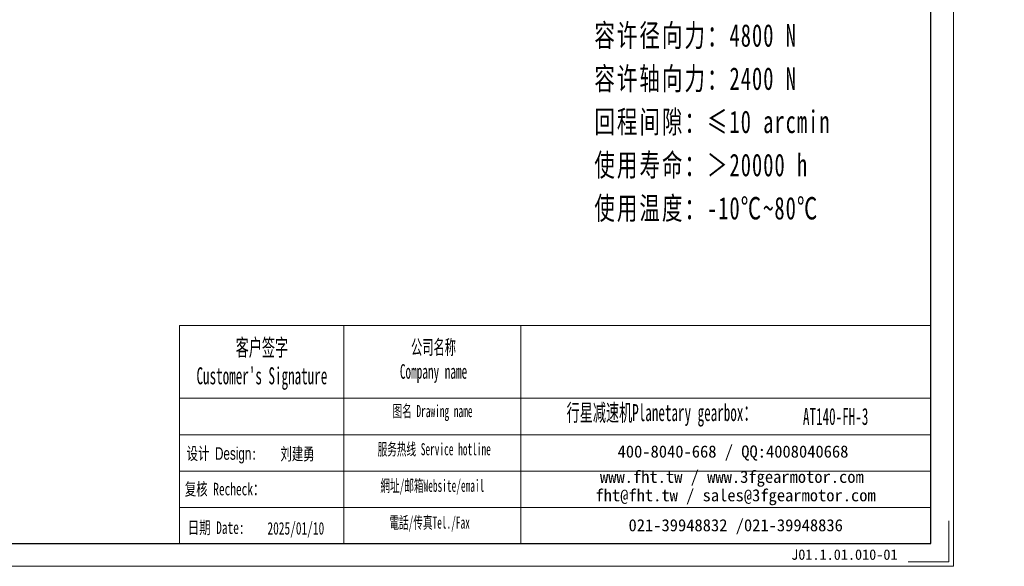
# Model space of a CAD drawing. Header units: millimetres. Extents: x -5 to 939, y 0 to 647.
# Tile 3 of 9: x 467 to 939, y 0 to 262. Entities that reach past the tile are written whole.
import ezdxf

# ---------------------------------------------------------------- set-up
doc = ezdxf.new("R2010")
doc.units = ezdxf.units.MM
doc.layers.get('0').update_dxf_attribs({"lineweight": 18})
for name, color, linetype, lineweight in [('6文字层', 3, 'Continuous', 18), ('7标注层', 4, 'Continuous', 18), ('SLD-0', 7, 'Continuous', 18), ('图框_外框线', 7, 'Continuous', 18), ('尺寸线层', 3, 'Continuous', 18)]:
    doc.layers.add(name, color=color, linetype=linetype, lineweight=lineweight)
doc.styles.add('SLDTEXTSTYLE4', font='SimSun.ttf', dxfattribs={"width": 0.566667})
doc.styles.get("Standard").update_dxf_attribs({"font": 'SimSun.ttf'})
doc.styles.add('标准', font='SimSun.ttf', dxfattribs={"width": 0.667})
doc.styles.add('样式 1', font='SimSun.ttf')

msp = doc.modelspace()

# ---------------------------------------------------------------- linework, layer by layer
msp.add_line((622.29298, 115.44043), (622.29298, 10.87269))
at = {"layer": '7标注层', "color": 0}
msp.add_line((543.41295, 115.44043), (543.41295, 10.89057), dxfattribs=at)
at = {"layer": '图框_外框线'}
for p, q in [((543.41295, 115.44043), (622.29298, 115.44043)), ((622.29298, 115.44043), (622.29298, 10.89057)), ((622.29298, 115.44043), (903.91734, 115.44043)), ((707.2809, 115.44043), (707.2809, 10.89057)), ((543.41295, 80.55206), (622.29298, 80.55206)), ((622.29298, 80.55206), (903.91734, 80.55206)), ((543.41295, 63.10788), (903.91734, 63.10788)), ((543.41295, 45.66369), (903.91734, 45.66369)), ((543.41295, 28.21951), (903.91734, 28.21951))]:
    msp.add_line(p, q, dxfattribs=at)
at = {"layer": '图框_外框线', "color": 3}
msp.add_lwpolyline([(0, 0), (914.80791, 0), (914.80791, 646.89988), (0, 646.89988)], close=True, dxfattribs=at)
at = {"layer": '图框_外框线', "color": 3, "lineweight": 25}
msp.add_lwpolyline([(54.45285, 10.89057), (903.91734, 10.89057), (903.91734, 636.00931), (54.45285, 636.00931)], close=True, dxfattribs=at)
at = {"layer": '图框_外框线', "color": 3}
msp.add_lwpolyline([(912.62979, 21.78114), (912.62979, 2.17811), (893.02677, 2.17811)], dxfattribs=at)

# ---------------------------------------------------------------- texts
at = {"layer": '6文字层', "insert": (836.93131, 8.11441), "char_height": 5, "width": 43.304423, "attachment_point": 1, "style": '样式 1'}
msp.add_mtext('J01.1.01.010-01', dxfattribs=at)
at = {"layer": 'SLD-0', "color": 1, "attachment_point": 2, "style": 'SLDTEXTSTYLE4'}
for s, insert, char_height, width in [("{\\fSimSun|b1|i0|c134|p2;客户签字\\PCustomer's Signature}", (582.98893, 108.98595), 8.1406199, 101.2701505), ('{\\fSimSun|b1|i0|c134|p2;公司名称\\PCompany name}', (665.32596, 108.55381), 6.9776742, 90.3390942), ('{\\fSimSun|b1|i0|c134|p2;图名 Drawing name}', (664.849, 77.33647), 5.8147285, 74.362727), ('{\\fSimSun|b1|i0|c134|p2;  \\H1.1667x;行星减速机Planetary gearbox\\fSimSun|b0|i0|c134|p2;：}', (772.04716, 77.78501), 6.9776742, 109.7423479), ('\\pt40.7031;AT140-FH-3', (858.25334, 75.9324), 8.1406199, 59.2431978), ('{\\fSimSun|b1|i0|c134|p2;服务热线 Service hotline}', (665.67357, 59.05218), 5.8147285, 82.8472217), ('{\\fSimSun|b1|i0|c134|p2;網址/邮箱Website/email}', (664.76816, 41.53331), 5.8147285, 86.2361599), ('{\\fSimSun|b1|i0|c134|p2;電話/传真Tel./Fax}', (663.4654, 23.87786), 5.8147285, 87.2733282)]:
    msp.add_mtext(s, dxfattribs=dict(at, insert=insert, char_height=char_height, width=width))
at = {"layer": 'SLD-0', "color": 1, "char_height": 5.8147285, "attachment_point": 2}
for s, insert, width in [('{\\fSimSun|b1|i0|c134|p2;400-8040-668 / QQ:4008040668}', (809.00883, 57.94112), 169.2981993), ('{\\fSimSun|b1|i0|c134|p2;www.fht.tw / www.3fgearmotor.com }', (808.47268, 45.82982), 169.4887822), ('\\pt69.77674;{\\fSimSun|b1|i0|c134|p2;fht@fht.tw / sales@3fgearmotor.com }', (810.24478, 36.97553), 169.4887822), ('{\\fSimSun|b1|i0|c134|p2;021-39948832 /021-39948836 }', (810.30558, 22.60651), 129.4175066)]:
    msp.add_mtext(s, dxfattribs=dict(at, insert=insert, width=width))
at = {"layer": '图框_外框线', "color": 1, "char_height": 6, "width": 39.3284008, "attachment_point": 2, "style": '标准'}
for s, insert in [('{\\f宋体|b0|i0|c134|p2;设计 \\fArial|b0|i0|c0|p2;Design}:', (563.7417, 57.08622)), ('{\\fSimSun|b1|i0|c134|p2;刘建勇}', (600.06958, 56.89266)), ('{\\f宋体|b0|i0|c134|p2;复核 Recheck：}', (565.08383, 40.02877)), ('{\\f宋体|b0|i0|c134|p2;日期 }Date:', (561.02835, 21.53423)), ('2025/01/10', (599.26704, 21.22027))]:
    msp.add_mtext(s, dxfattribs=dict(at, insert=insert))
at = {"layer": '尺寸线层', "insert": (742.49413, 363.55581), "char_height": 6.3, "width": 160.8832739, "attachment_point": 1, "line_spacing_factor": 1.15057, "style": '标准'}
msp.add_mtext('{\\H1.71429x;\\T1.1;性能参数：\\P减速比：1:3-10\\P额定输出力矩：196-360 N.m\\P最大加速力矩：2.5倍额定扭矩\\P额定输入转速：3000 rpm\\P容许径向力：4800 N\\P容许轴向力：2400 N\\P回程间隙：≤10 arcmin\\P使用寿命：＞20000 h\\P使用温度：-10℃~80℃}', dxfattribs=at)

doc.saveas('drawing.dxf')
